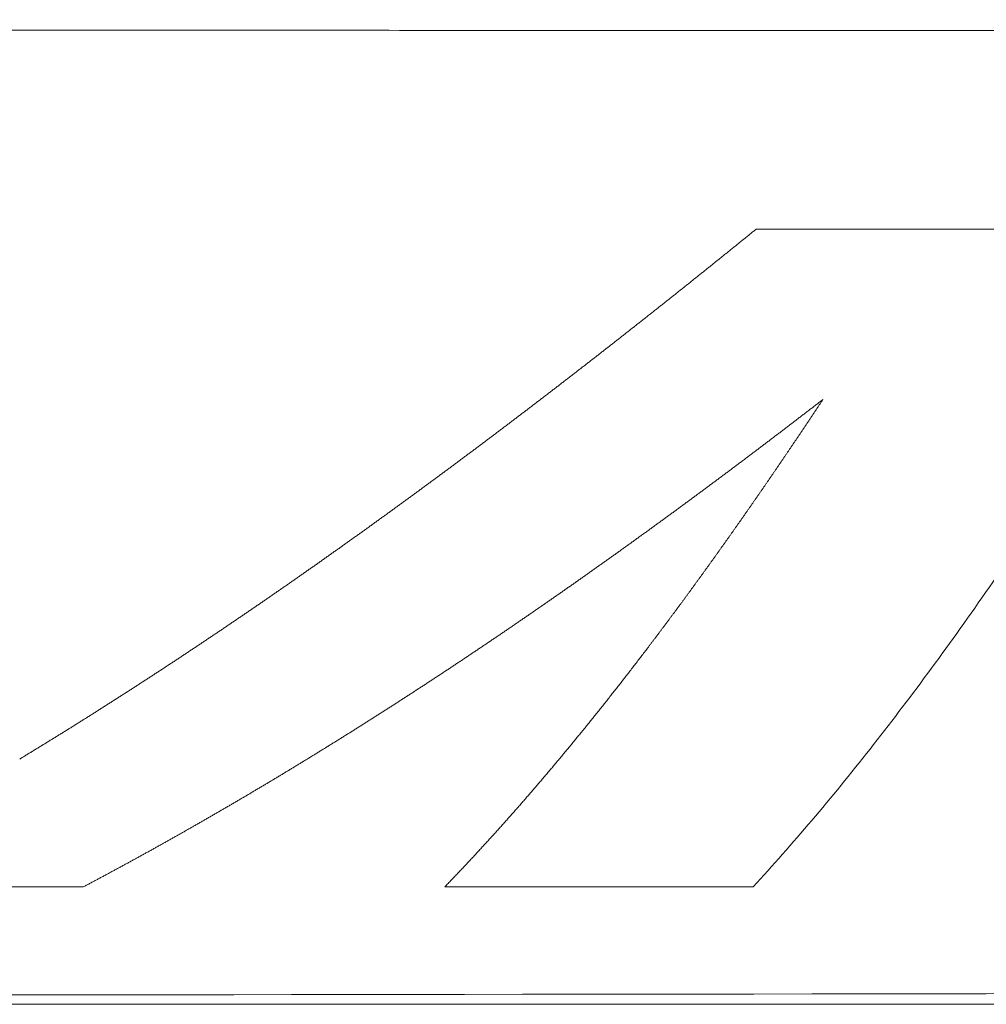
# Model space of a CAD drawing. Header units: millimetres. Extents: x 0 to 594, y 0 to 420.
# Tile 177 of 256: x 333.96 to 337.33, y 257.01 to 260.44. Entities that reach past the tile are written whole.
import ezdxf

# ---------------------------------------------------------------- set-up
doc = ezdxf.new("R2010")
doc.units = ezdxf.units.MM
doc.layers.add('1', color=7, linetype='Continuous', true_color=0xffffff)

msp = doc.modelspace()

# ---------------------------------------------------------------- linework, layer by layer
at = {"layer": '1', "color": 155, "linetype": 'Continuous', "lineweight": 13}
for points, knots in [([(305.0072, 260.4445), (305.1983, 260.4442), (305.5805, 260.4437), (306.1538, 260.4428), (306.7271, 260.442), (307.3004, 260.4411), (307.8737, 260.4402), (308.447, 260.4394), (309.0203, 260.4385), (309.5936, 260.4376), (310.1669, 260.4368), (310.7402, 260.4359), (311.3134, 260.435), (311.8867, 260.4342), (312.46, 260.4333), (313.0333, 260.4324), (313.6066, 260.4316), (314.1799, 260.4307), (314.7532, 260.4299), (315.3265, 260.4291), (315.8998, 260.4282), (316.4731, 260.4274), (317.0464, 260.4266), (317.6197, 260.4258), (318.1929, 260.425), (318.7662, 260.4242), (319.3395, 260.4234), (319.9128, 260.4226), (320.4861, 260.4218), (321.0594, 260.4211), (321.6327, 260.4203), (322.206, 260.4196), (322.7793, 260.4189), (323.3526, 260.4182), (323.9259, 260.4175), (324.4992, 260.4168), (325.0724, 260.4162), (325.6457, 260.4155), (326.219, 260.4149), (326.7923, 260.4143), (327.3656, 260.4137), (327.9389, 260.4131), (328.5122, 260.4125), (329.0855, 260.412), (329.6588, 260.4115), (330.2321, 260.4109), (330.8054, 260.4105), (331.3787, 260.41), (331.952, 260.4095), (332.5253, 260.4091), (333.0986, 260.4087), (333.6719, 260.4083), (334.2452, 260.408), (334.8184, 260.4077), (335.3917, 260.4073), (335.965, 260.4071), (336.5383, 260.4068), (337.1116, 260.4066), (337.6849, 260.4064), (338.2582, 260.4062), (338.8315, 260.406), (339.4048, 260.4059), (339.9781, 260.4058), (340.5514, 260.4058), (341.1247, 260.4057), (341.698, 260.4057), (342.2713, 260.4057), (342.6535, 260.4058), (342.8446, 260.4058)], [0, 0, 0, 0, 0.015152, 0.030303, 0.045455, 0.060606, 0.075758, 0.090909, 0.106061, 0.121212, 0.136364, 0.151515, 0.166666, 0.181818, 0.196969, 0.212121, 0.227272, 0.242424, 0.257575, 0.272727, 0.287878, 0.30303, 0.318181, 0.333333, 0.348484, 0.363636, 0.378787, 0.393939, 0.40909, 0.424242, 0.439393, 0.454545, 0.469696, 0.484848, 0.499999, 0.515151, 0.530302, 0.545454, 0.560605, 0.575757, 0.590908, 0.60606, 0.621211, 0.636363, 0.651514, 0.666666, 0.681817, 0.696969, 0.712121, 0.727272, 0.742424, 0.757575, 0.772727, 0.787878, 0.80303, 0.818181, 0.833333, 0.848485, 0.863636, 0.878788, 0.893939, 0.909091, 0.924242, 0.939394, 0.954545, 0.969697, 0.984848, 1, 1, 1, 1]), ([(333.9594, 257.8653), (333.9631, 257.8675), (333.9704, 257.8719), (333.9813, 257.8786), (333.9923, 257.8853), (334.0033, 257.892), (334.0142, 257.8987), (334.0252, 257.9054), (334.0361, 257.9121), (334.0471, 257.9188), (334.058, 257.9255), (334.069, 257.9323), (334.0799, 257.9391), (334.0909, 257.9458), (334.1018, 257.9526), (334.1128, 257.9594), (334.1237, 257.9662), (334.1347, 257.973), (334.1456, 257.9799), (334.1566, 257.9867), (334.1675, 257.9936), (334.1785, 258.0004), (334.1894, 258.0073), (334.2003, 258.0142), (334.2113, 258.0211), (334.2222, 258.028), (334.2331, 258.0349), (334.2441, 258.0419), (334.255, 258.0488), (334.2659, 258.0558), (334.2769, 258.0627), (334.2878, 258.0697), (334.2987, 258.0767), (334.3097, 258.0837), (334.3206, 258.0907), (334.3315, 258.0977), (334.3425, 258.1047), (334.3534, 258.1118), (334.3643, 258.1188), (334.3752, 258.1259), (334.3862, 258.133), (334.3971, 258.1401), (334.408, 258.1472), (334.4189, 258.1543), (334.4299, 258.1614), (334.4408, 258.1685), (334.4517, 258.1757), (334.4626, 258.1828), (334.4735, 258.19), (334.4845, 258.1971), (334.4954, 258.2043), (334.5063, 258.2115), (334.5172, 258.2187), (334.5281, 258.226), (334.539, 258.2332), (334.5499, 258.2404), (334.5609, 258.2477), (334.5718, 258.2549), (334.5827, 258.2622), (334.5936, 258.2695), (334.6045, 258.2768), (334.6154, 258.2841), (334.6263, 258.2914), (334.6372, 258.2987), (334.6482, 258.3061), (334.6591, 258.3134), (334.67, 258.3208), (334.6809, 258.3281), (334.6918, 258.3355), (334.7027, 258.3429), (334.7136, 258.3503), (334.7245, 258.3577), (334.7354, 258.3651), (334.7463, 258.3726), (334.7572, 258.38), (334.7681, 258.3875), (334.7791, 258.3949), (334.79, 258.4024), (334.8009, 258.4099), (334.8118, 258.4174), (334.8227, 258.4249), (334.8336, 258.4324), (334.8445, 258.4399), (334.8554, 258.4474), (334.8663, 258.455), (334.8772, 258.4626), (334.8881, 258.4701), (334.899, 258.4777), (334.9099, 258.4853), (334.9208, 258.4929), (334.9317, 258.5005), (334.9426, 258.5081), (334.9535, 258.5157), (334.9644, 258.5234), (334.9753, 258.531), (334.9862, 258.5387), (334.9971, 258.5464), (335.008, 258.554), (335.0189, 258.5617), (335.0298, 258.5694), (335.0407, 258.5771), (335.0516, 258.5849), (335.0625, 258.5926), (335.0734, 258.6003), (335.0843, 258.6081), (335.0952, 258.6159), (335.1062, 258.6236), (335.1171, 258.6314), (335.128, 258.6392), (335.1389, 258.647), (335.1498, 258.6548), (335.1607, 258.6626), (335.1716, 258.6705), (335.1825, 258.6783), (335.1934, 258.6862), (335.2043, 258.694), (335.2152, 258.7019), (335.2261, 258.7098), (335.237, 258.7177), (335.2479, 258.7256), (335.2588, 258.7335), (335.2697, 258.7414), (335.2806, 258.7494), (335.2915, 258.7573), (335.3024, 258.7652), (335.3133, 258.7732), (335.3242, 258.7812), (335.3352, 258.7892), (335.3461, 258.7972), (335.357, 258.8052), (335.3679, 258.8132), (335.3788, 258.8212), (335.3897, 258.8292), (335.4006, 258.8373), (335.4115, 258.8453), (335.4224, 258.8534), (335.4333, 258.8614), (335.4442, 258.8695), (335.4552, 258.8776), (335.4661, 258.8857), (335.477, 258.8938), (335.4879, 258.9019), (335.4988, 258.91), (335.5097, 258.9182), (335.5206, 258.9263), (335.5316, 258.9345), (335.5425, 258.9427), (335.5534, 258.9508), (335.5643, 258.959), (335.5752, 258.9672), (335.5861, 258.9754), (335.5971, 258.9836), (335.608, 258.9918), (335.6189, 259.0001), (335.6298, 259.0083), (335.6408, 259.0166), (335.6517, 259.0248), (335.6626, 259.0331), (335.6735, 259.0414), (335.6845, 259.0496), (335.6954, 259.0579), (335.7063, 259.0662), (335.7172, 259.0746), (335.7282, 259.0829), (335.7391, 259.0912), (335.75, 259.0996), (335.761, 259.1079), (335.7719, 259.1163), (335.7828, 259.1246), (335.7937, 259.133), (335.8047, 259.1414), (335.8156, 259.1498), (335.8266, 259.1582), (335.8375, 259.1666), (335.8484, 259.175), (335.8594, 259.1835), (335.8703, 259.1919), (335.8813, 259.2004), (335.8922, 259.2088), (335.9031, 259.2173), (335.9141, 259.2258), (335.925, 259.2343), (335.936, 259.2427), (335.9469, 259.2513), (335.9579, 259.2598), (335.9688, 259.2683), (335.9798, 259.2768), (335.9907, 259.2854), (336.0017, 259.2939), (336.0126, 259.3025), (336.0236, 259.311), (336.0345, 259.3196), (336.0455, 259.3282), (336.0565, 259.3368), (336.0674, 259.3454), (336.0784, 259.354), (336.0893, 259.3626), (336.1003, 259.3712), (336.1113, 259.3798), (336.1222, 259.3885), (336.1332, 259.3971), (336.1442, 259.4058), (336.1551, 259.4145), (336.1661, 259.4231), (336.1771, 259.4318), (336.1881, 259.4405), (336.199, 259.4492), (336.21, 259.4579), (336.221, 259.4666), (336.232, 259.4754), (336.2429, 259.4841), (336.2539, 259.4928), (336.2649, 259.5016), (336.2759, 259.5104), (336.2869, 259.5191), (336.2979, 259.5279), (336.3089, 259.5367), (336.3199, 259.5455), (336.3308, 259.5543), (336.3418, 259.5631), (336.3528, 259.5719), (336.3638, 259.5807), (336.3748, 259.5896), (336.3858, 259.5984), (336.3968, 259.6073), (336.4078, 259.6161), (336.4188, 259.625), (336.4298, 259.6339), (336.4409, 259.6427), (336.4519, 259.6516), (336.4629, 259.6605), (336.4739, 259.6694), (336.4849, 259.6783), (336.4959, 259.6873), (336.5069, 259.6962), (336.518, 259.7051), (336.5253, 259.7111), (336.529, 259.7141)], [0, 0, 0, 0, 0.004255, 0.008511, 0.012766, 0.017021, 0.021276, 0.025532, 0.029787, 0.034042, 0.038298, 0.042553, 0.046808, 0.051063, 0.055319, 0.059574, 0.063829, 0.068085, 0.07234, 0.076595, 0.08085, 0.085106, 0.089361, 0.093616, 0.097872, 0.102127, 0.106382, 0.110637, 0.114893, 0.119148, 0.123403, 0.127659, 0.131914, 0.136169, 0.140425, 0.14468, 0.148935, 0.153191, 0.157446, 0.161701, 0.165957, 0.170212, 0.174467, 0.178723, 0.182978, 0.187233, 0.191489, 0.195744, 0.199999, 0.204255, 0.20851, 0.212765, 0.217021, 0.221276, 0.225531, 0.229787, 0.234042, 0.238297, 0.242553, 0.246808, 0.251063, 0.255319, 0.259574, 0.263829, 0.268085, 0.27234, 0.276596, 0.280851, 0.285106, 0.289362, 0.293617, 0.297872, 0.302128, 0.306383, 0.310638, 0.314894, 0.319149, 0.323404, 0.32766, 0.331915, 0.336171, 0.340426, 0.344681, 0.348937, 0.353192, 0.357447, 0.361703, 0.365958, 0.370213, 0.374469, 0.378724, 0.382979, 0.387235, 0.39149, 0.395746, 0.400001, 0.404256, 0.408512, 0.412767, 0.417022, 0.421278, 0.425533, 0.429788, 0.434044, 0.438299, 0.442554, 0.44681, 0.451065, 0.45532, 0.459576, 0.463831, 0.468086, 0.472342, 0.476597, 0.480853, 0.485108, 0.489363, 0.493619, 0.497874, 0.502129, 0.506385, 0.51064, 0.514895, 0.519151, 0.523406, 0.527661, 0.531917, 0.536172, 0.540427, 0.544683, 0.548938, 0.553193, 0.557449, 0.561704, 0.565959, 0.570215, 0.57447, 0.578725, 0.582981, 0.587236, 0.591491, 0.595747, 0.600002, 0.604258, 0.608513, 0.612768, 0.617024, 0.621279, 0.625534, 0.62979, 0.634045, 0.6383, 0.642556, 0.646811, 0.651066, 0.655322, 0.659577, 0.663832, 0.668088, 0.672343, 0.676598, 0.680854, 0.685109, 0.689364, 0.69362, 0.697875, 0.70213, 0.706385, 0.710641, 0.714896, 0.719151, 0.723407, 0.727662, 0.731917, 0.736173, 0.740428, 0.744683, 0.748939, 0.753194, 0.757449, 0.761704, 0.76596, 0.770215, 0.77447, 0.778726, 0.782981, 0.787236, 0.791492, 0.795747, 0.800002, 0.804257, 0.808513, 0.812768, 0.817023, 0.821279, 0.825534, 0.829789, 0.834044, 0.8383, 0.842555, 0.84681, 0.851065, 0.855321, 0.859576, 0.863831, 0.868087, 0.872342, 0.876597, 0.880852, 0.885108, 0.889363, 0.893618, 0.897873, 0.902129, 0.906384, 0.910639, 0.914894, 0.91915, 0.923405, 0.92766, 0.931916, 0.936171, 0.940426, 0.944681, 0.948937, 0.953192, 0.957447, 0.961702, 0.965958, 0.970213, 0.974468, 0.978724, 0.982979, 0.987234, 0.991489, 0.995745, 1, 1, 1, 1]), ([(338.1361, 259.7141), (338, 259.4847), (337.8651, 259.2637), (337.6636, 258.9461), (337.5966, 258.8426), (337.4627, 258.6405), (337.3289, 258.4432), (337.1949, 258.256), (337.0607, 258.0741), (336.9934, 257.9858), (336.8586, 257.8145), (336.7233, 257.6487), (336.5868, 257.4939), (336.5182, 257.4193)], [0, 0, 0, 0, 0.25, 0.25, 0.375, 0.375, 0.5, 0.625, 0.625, 0.75, 0.75, 0.875, 1, 1, 1, 1]), ([(336.7615, 259.1195), (336.7578, 259.1167), (336.7505, 259.111), (336.7395, 259.1026), (336.7286, 259.0941), (336.7176, 259.0857), (336.7066, 259.0772), (336.6957, 259.0688), (336.6847, 259.0604), (336.6737, 259.052), (336.6628, 259.0436), (336.6518, 259.0352), (336.6409, 259.0268), (336.6299, 259.0185), (336.619, 259.0101), (336.608, 259.0017), (336.597, 258.9934), (336.5861, 258.9851), (336.5751, 258.9768), (336.5642, 258.9684), (336.5532, 258.9601), (336.5423, 258.9519), (336.5313, 258.9436), (336.5204, 258.9353), (336.5094, 258.927), (336.4985, 258.9188), (336.4875, 258.9105), (336.4766, 258.9023), (336.4656, 258.8941), (336.4547, 258.8859), (336.4437, 258.8777), (336.4328, 258.8695), (336.4219, 258.8613), (336.4109, 258.8531), (336.4, 258.845), (336.389, 258.8368), (336.3781, 258.8287), (336.3671, 258.8205), (336.3562, 258.8124), (336.3453, 258.8043), (336.3343, 258.7962), (336.3234, 258.7881), (336.3124, 258.78), (336.3015, 258.7719), (336.2906, 258.7639), (336.2796, 258.7558), (336.2687, 258.7478), (336.2577, 258.7398), (336.2468, 258.7317), (336.2359, 258.7237), (336.2249, 258.7157), (336.214, 258.7077), (336.203, 258.6997), (336.1921, 258.6918), (336.1812, 258.6838), (336.1702, 258.6759), (336.1593, 258.6679), (336.1484, 258.66), (336.1374, 258.6521), (336.1265, 258.6442), (336.1156, 258.6363), (336.1046, 258.6284), (336.0937, 258.6205), (336.0827, 258.6126), (336.0718, 258.6048), (336.0609, 258.5969), (336.0499, 258.5891), (336.039, 258.5812), (336.0281, 258.5734), (336.0171, 258.5656), (336.0062, 258.5578), (335.9953, 258.55), (335.9843, 258.5423), (335.9734, 258.5345), (335.9625, 258.5268), (335.9515, 258.519), (335.9406, 258.5113), (335.9297, 258.5036), (335.9187, 258.4958), (335.9078, 258.4881), (335.8968, 258.4805), (335.8859, 258.4728), (335.875, 258.4651), (335.864, 258.4574), (335.8531, 258.4498), (335.8422, 258.4422), (335.8312, 258.4345), (335.8203, 258.4269), (335.8093, 258.4193), (335.7984, 258.4117), (335.7875, 258.4041), (335.7765, 258.3966), (335.7656, 258.389), (335.7547, 258.3815), (335.7437, 258.3739), (335.7328, 258.3664), (335.7218, 258.3589), (335.7109, 258.3514), (335.7, 258.3439), (335.689, 258.3364), (335.6781, 258.3289), (335.6671, 258.3214), (335.6562, 258.314), (335.6453, 258.3065), (335.6343, 258.2991), (335.6234, 258.2917), (335.6124, 258.2843), (335.6015, 258.2769), (335.5905, 258.2695), (335.5796, 258.2621), (335.5686, 258.2548), (335.5577, 258.2474), (335.5467, 258.2401), (335.5358, 258.2327), (335.5249, 258.2254), (335.5139, 258.2181), (335.503, 258.2108), (335.492, 258.2035), (335.4811, 258.1962), (335.4701, 258.189), (335.4591, 258.1817), (335.4482, 258.1745), (335.4372, 258.1672), (335.4263, 258.16), (335.4153, 258.1528), (335.4044, 258.1456), (335.3934, 258.1384), (335.3825, 258.1312), (335.3715, 258.1241), (335.3606, 258.1169), (335.3496, 258.1098), (335.3386, 258.1027), (335.3277, 258.0955), (335.3167, 258.0884), (335.3057, 258.0813), (335.2948, 258.0742), (335.2838, 258.0672), (335.2729, 258.0601), (335.2619, 258.0531), (335.2509, 258.046), (335.24, 258.039), (335.229, 258.032), (335.218, 258.025), (335.207, 258.018), (335.1961, 258.011), (335.1851, 258.004), (335.1741, 257.9971), (335.1632, 257.9901), (335.1522, 257.9832), (335.1412, 257.9763), (335.1302, 257.9693), (335.1192, 257.9624), (335.1083, 257.9556), (335.0973, 257.9487), (335.0863, 257.9418), (335.0753, 257.935), (335.0643, 257.9281), (335.0534, 257.9213), (335.0424, 257.9145), (335.0314, 257.9077), (335.0204, 257.9009), (335.0094, 257.8941), (334.9984, 257.8873), (334.9874, 257.8805), (334.9764, 257.8738), (334.9654, 257.867), (334.9544, 257.8603), (334.9434, 257.8536), (334.9324, 257.8469), (334.9214, 257.8402), (334.9104, 257.8335), (334.8994, 257.8269), (334.8884, 257.8202), (334.8774, 257.8136), (334.8664, 257.8069), (334.8554, 257.8003), (334.8444, 257.7937), (334.8334, 257.7871), (334.8224, 257.7805), (334.8114, 257.7739), (334.8003, 257.7674), (334.7893, 257.7608), (334.7783, 257.7543), (334.7673, 257.7478), (334.7563, 257.7412), (334.7452, 257.7347), (334.7342, 257.7283), (334.7232, 257.7218), (334.7122, 257.7153), (334.7011, 257.7089), (334.6901, 257.7024), (334.6791, 257.696), (334.668, 257.6896), (334.657, 257.6832), (334.646, 257.6768), (334.6349, 257.6704), (334.6239, 257.664), (334.6128, 257.6576), (334.6018, 257.6513), (334.5908, 257.645), (334.5797, 257.6386), (334.5687, 257.6323), (334.5576, 257.626), (334.5466, 257.6197), (334.5355, 257.6135), (334.5245, 257.6072), (334.5134, 257.6009), (334.5023, 257.5947), (334.4913, 257.5885), (334.4802, 257.5823), (334.4691, 257.5761), (334.4581, 257.5699), (334.447, 257.5637), (334.4359, 257.5575), (334.4249, 257.5514), (334.4138, 257.5452), (334.4027, 257.5391), (334.3916, 257.533), (334.3806, 257.5269), (334.3695, 257.5208), (334.3584, 257.5147), (334.3473, 257.5086), (334.3362, 257.5026), (334.3251, 257.4965), (334.314, 257.4905), (334.3029, 257.4845), (334.2918, 257.4784), (334.2807, 257.4725), (334.2696, 257.4665), (334.2585, 257.4605), (334.2474, 257.4545), (334.2363, 257.4486), (334.2252, 257.4427), (334.2141, 257.4367), (334.203, 257.4308), (334.1919, 257.4249), (334.1845, 257.421), (334.1808, 257.419)], [0, 0, 0, 0, 0.004255, 0.008511, 0.012766, 0.017021, 0.021277, 0.025532, 0.029787, 0.034043, 0.038298, 0.042553, 0.046809, 0.051064, 0.055319, 0.059575, 0.06383, 0.068086, 0.072341, 0.076596, 0.080852, 0.085107, 0.089362, 0.093618, 0.097873, 0.102129, 0.106384, 0.110639, 0.114895, 0.11915, 0.123406, 0.127661, 0.131916, 0.136172, 0.140427, 0.144683, 0.148938, 0.153193, 0.157449, 0.161704, 0.16596, 0.170215, 0.174471, 0.178726, 0.182981, 0.187237, 0.191492, 0.195748, 0.200003, 0.204259, 0.208514, 0.212769, 0.217025, 0.22128, 0.225536, 0.229791, 0.234047, 0.238302, 0.242557, 0.246813, 0.251068, 0.255324, 0.259579, 0.263835, 0.26809, 0.272345, 0.276601, 0.280856, 0.285112, 0.289367, 0.293623, 0.297878, 0.302134, 0.306389, 0.310644, 0.3149, 0.319155, 0.323411, 0.327666, 0.331922, 0.336177, 0.340432, 0.344688, 0.348943, 0.353199, 0.357454, 0.36171, 0.365965, 0.370221, 0.374476, 0.378731, 0.382987, 0.387242, 0.391498, 0.395753, 0.400009, 0.404264, 0.408519, 0.412775, 0.41703, 0.421286, 0.425541, 0.429797, 0.434052, 0.438307, 0.442563, 0.446818, 0.451074, 0.455329, 0.459584, 0.46384, 0.468095, 0.472351, 0.476606, 0.480861, 0.485117, 0.489372, 0.493628, 0.497883, 0.502138, 0.506394, 0.510649, 0.514904, 0.51916, 0.523415, 0.52767, 0.531926, 0.536181, 0.540437, 0.544692, 0.548947, 0.553202, 0.557458, 0.561713, 0.565968, 0.570224, 0.574479, 0.578734, 0.58299, 0.587245, 0.5915, 0.595755, 0.600011, 0.604266, 0.608521, 0.612777, 0.617032, 0.621287, 0.625542, 0.629797, 0.634053, 0.638308, 0.642563, 0.646818, 0.651074, 0.655329, 0.659584, 0.663839, 0.668094, 0.67235, 0.676605, 0.68086, 0.685115, 0.68937, 0.693626, 0.697881, 0.702136, 0.706391, 0.710646, 0.714901, 0.719157, 0.723412, 0.727667, 0.731922, 0.736177, 0.740432, 0.744688, 0.748943, 0.753198, 0.757453, 0.761708, 0.765963, 0.770219, 0.774474, 0.778729, 0.782984, 0.787239, 0.791494, 0.79575, 0.800005, 0.80426, 0.808515, 0.81277, 0.817025, 0.821281, 0.825536, 0.829791, 0.834046, 0.838301, 0.842556, 0.846812, 0.851067, 0.855322, 0.859577, 0.863832, 0.868087, 0.872343, 0.876598, 0.880853, 0.885108, 0.889363, 0.893619, 0.897874, 0.902129, 0.906384, 0.910639, 0.914895, 0.91915, 0.923405, 0.92766, 0.931916, 0.936171, 0.940426, 0.944681, 0.948937, 0.953192, 0.957447, 0.961702, 0.965958, 0.970213, 0.974468, 0.978723, 0.982979, 0.987234, 0.991489, 0.995745, 1, 1, 1, 1]), ([(335.4424, 257.4194), (335.4443, 257.4213), (335.4481, 257.4253), (335.4538, 257.4312), (335.4595, 257.4372), (335.4652, 257.4431), (335.4709, 257.4491), (335.4766, 257.4551), (335.4823, 257.461), (335.488, 257.467), (335.4937, 257.4731), (335.4994, 257.4791), (335.5051, 257.4851), (335.5108, 257.4912), (335.5165, 257.4972), (335.5222, 257.5033), (335.5279, 257.5094), (335.5336, 257.5155), (335.5393, 257.5216), (335.545, 257.5277), (335.5507, 257.5338), (335.5564, 257.54), (335.5621, 257.5461), (335.5677, 257.5523), (335.5734, 257.5585), (335.5791, 257.5647), (335.5848, 257.5709), (335.5905, 257.5771), (335.5961, 257.5833), (335.6018, 257.5895), (335.6075, 257.5958), (335.6131, 257.602), (335.6188, 257.6083), (335.6245, 257.6146), (335.6301, 257.6209), (335.6358, 257.6272), (335.6415, 257.6335), (335.6471, 257.6398), (335.6528, 257.6462), (335.6585, 257.6525), (335.6641, 257.6589), (335.6698, 257.6653), (335.6754, 257.6717), (335.6811, 257.6781), (335.6868, 257.6845), (335.6924, 257.6909), (335.6981, 257.6973), (335.7037, 257.7038), (335.7094, 257.7102), (335.715, 257.7167), (335.7207, 257.7232), (335.7263, 257.7297), (335.7319, 257.7362), (335.7376, 257.7427), (335.7432, 257.7492), (335.7489, 257.7557), (335.7545, 257.7623), (335.7601, 257.7689), (335.7658, 257.7754), (335.7714, 257.782), (335.7771, 257.7886), (335.7827, 257.7952), (335.7883, 257.8018), (335.794, 257.8085), (335.7996, 257.8151), (335.8052, 257.8217), (335.8109, 257.8284), (335.8165, 257.8351), (335.8221, 257.8418), (335.8277, 257.8485), (335.8334, 257.8552), (335.839, 257.8619), (335.8446, 257.8686), (335.8502, 257.8754), (335.8559, 257.8821), (335.8615, 257.8889), (335.8671, 257.8957), (335.8727, 257.9025), (335.8783, 257.9093), (335.884, 257.9161), (335.8896, 257.9229), (335.8952, 257.9297), (335.9008, 257.9366), (335.9064, 257.9434), (335.912, 257.9503), (335.9176, 257.9572), (335.9233, 257.9641), (335.9289, 257.971), (335.9345, 257.9779), (335.9401, 257.9848), (335.9457, 257.9917), (335.9513, 257.9987), (335.9569, 258.0056), (335.9625, 258.0126), (335.9681, 258.0196), (335.9737, 258.0266), (335.9793, 258.0336), (335.9849, 258.0406), (335.9905, 258.0476), (335.9961, 258.0546), (336.0017, 258.0617), (336.0073, 258.0687), (336.0129, 258.0758), (336.0185, 258.0829), (336.0241, 258.09), (336.0297, 258.0971), (336.0353, 258.1042), (336.0409, 258.1113), (336.0465, 258.1185), (336.0521, 258.1256), (336.0577, 258.1328), (336.0633, 258.1399), (336.0689, 258.1471), (336.0745, 258.1543), (336.0801, 258.1615), (336.0857, 258.1687), (336.0913, 258.1759), (336.0969, 258.1832), (336.1024, 258.1904), (336.108, 258.1977), (336.1136, 258.205), (336.1192, 258.2122), (336.1248, 258.2195), (336.1304, 258.2268), (336.136, 258.2341), (336.1416, 258.2415), (336.1472, 258.2488), (336.1527, 258.2561), (336.1583, 258.2635), (336.1639, 258.2709), (336.1695, 258.2782), (336.1751, 258.2856), (336.1807, 258.293), (336.1863, 258.3004), (336.1918, 258.3078), (336.1974, 258.3153), (336.203, 258.3227), (336.2086, 258.3302), (336.2142, 258.3376), (336.2198, 258.3451), (336.2253, 258.3526), (336.2309, 258.3601), (336.2365, 258.3676), (336.2421, 258.3751), (336.2477, 258.3826), (336.2532, 258.3902), (336.2588, 258.3977), (336.2644, 258.4053), (336.27, 258.4129), (336.2756, 258.4204), (336.2811, 258.428), (336.2867, 258.4356), (336.2923, 258.4432), (336.2979, 258.4509), (336.3035, 258.4585), (336.309, 258.4661), (336.3146, 258.4738), (336.3202, 258.4815), (336.3258, 258.4891), (336.3314, 258.4968), (336.3369, 258.5045), (336.3425, 258.5122), (336.3481, 258.5199), (336.3537, 258.5277), (336.3592, 258.5354), (336.3648, 258.5432), (336.3704, 258.5509), (336.376, 258.5587), (336.3816, 258.5665), (336.3871, 258.5743), (336.3927, 258.5821), (336.3983, 258.5899), (336.4039, 258.5977), (336.4095, 258.6055), (336.415, 258.6134), (336.4206, 258.6212), (336.4262, 258.6291), (336.4318, 258.637), (336.4373, 258.6448), (336.4429, 258.6527), (336.4485, 258.6606), (336.4541, 258.6686), (336.4597, 258.6765), (336.4652, 258.6844), (336.4708, 258.6924), (336.4764, 258.7003), (336.482, 258.7083), (336.4876, 258.7163), (336.4931, 258.7243), (336.4987, 258.7323), (336.5043, 258.7403), (336.5099, 258.7483), (336.5155, 258.7563), (336.5211, 258.7644), (336.5266, 258.7724), (336.5322, 258.7805), (336.5378, 258.7885), (336.5434, 258.7966), (336.549, 258.8047), (336.5546, 258.8128), (336.5601, 258.8209), (336.5657, 258.829), (336.5713, 258.8372), (336.5769, 258.8453), (336.5825, 258.8534), (336.5881, 258.8616), (336.5936, 258.8698), (336.5992, 258.878), (336.6048, 258.8861), (336.6104, 258.8943), (336.616, 258.9026), (336.6216, 258.9108), (336.6272, 258.919), (336.6328, 258.9272), (336.6383, 258.9355), (336.6439, 258.9438), (336.6495, 258.952), (336.6551, 258.9603), (336.6607, 258.9686), (336.6663, 258.9769), (336.6719, 258.9852), (336.6775, 258.9935), (336.6831, 259.0019), (336.6887, 259.0102), (336.6943, 259.0185), (336.6999, 259.0269), (336.7055, 259.0353), (336.7111, 259.0436), (336.7167, 259.052), (336.7222, 259.0604), (336.7278, 259.0688), (336.7334, 259.0773), (336.739, 259.0857), (336.7446, 259.0941), (336.7502, 259.1026), (336.7558, 259.111), (336.7596, 259.1167), (336.7615, 259.1195)], [0, 0, 0, 0, 0.004255, 0.008511, 0.012766, 0.017021, 0.021277, 0.025532, 0.029787, 0.034043, 0.038298, 0.042553, 0.046809, 0.051064, 0.055319, 0.059575, 0.06383, 0.068085, 0.07234, 0.076596, 0.080851, 0.085106, 0.089362, 0.093617, 0.097872, 0.102128, 0.106383, 0.110638, 0.114894, 0.119149, 0.123404, 0.12766, 0.131915, 0.13617, 0.140425, 0.144681, 0.148936, 0.153191, 0.157447, 0.161702, 0.165957, 0.170213, 0.174468, 0.178723, 0.182978, 0.187234, 0.191489, 0.195744, 0.2, 0.204255, 0.20851, 0.212765, 0.217021, 0.221276, 0.225531, 0.229787, 0.234042, 0.238297, 0.242552, 0.246808, 0.251063, 0.255318, 0.259573, 0.263829, 0.268084, 0.272339, 0.276595, 0.28085, 0.285105, 0.28936, 0.293616, 0.297871, 0.302126, 0.306381, 0.310637, 0.314892, 0.319147, 0.323402, 0.327658, 0.331913, 0.336168, 0.340423, 0.344679, 0.348934, 0.353189, 0.357445, 0.3617, 0.365955, 0.37021, 0.374466, 0.378721, 0.382976, 0.387232, 0.391487, 0.395742, 0.399997, 0.404253, 0.408508, 0.412763, 0.417019, 0.421274, 0.425529, 0.429785, 0.43404, 0.438295, 0.442551, 0.446806, 0.451061, 0.455317, 0.459572, 0.463827, 0.468083, 0.472338, 0.476593, 0.480849, 0.485104, 0.489359, 0.493615, 0.49787, 0.502126, 0.506381, 0.510636, 0.514892, 0.519147, 0.523402, 0.527658, 0.531913, 0.536168, 0.540424, 0.544679, 0.548935, 0.55319, 0.557445, 0.561701, 0.565956, 0.570211, 0.574467, 0.578722, 0.582978, 0.587233, 0.591488, 0.595744, 0.599999, 0.604254, 0.60851, 0.612765, 0.61702, 0.621276, 0.625531, 0.629787, 0.634042, 0.638297, 0.642553, 0.646808, 0.651063, 0.655319, 0.659574, 0.663829, 0.668085, 0.67234, 0.676595, 0.680851, 0.685106, 0.689361, 0.693617, 0.697872, 0.702127, 0.706383, 0.710638, 0.714893, 0.719149, 0.723404, 0.727659, 0.731915, 0.73617, 0.740425, 0.744681, 0.748936, 0.753191, 0.757447, 0.761702, 0.765957, 0.770213, 0.774468, 0.778723, 0.782979, 0.787234, 0.791489, 0.795745, 0.8, 0.804255, 0.808511, 0.812766, 0.817021, 0.821277, 0.825532, 0.829787, 0.834042, 0.838298, 0.842553, 0.846808, 0.851064, 0.855319, 0.859574, 0.86383, 0.868085, 0.87234, 0.876596, 0.880851, 0.885106, 0.889362, 0.893617, 0.897872, 0.902128, 0.906383, 0.910638, 0.914894, 0.919149, 0.923404, 0.92766, 0.931915, 0.93617, 0.940426, 0.944681, 0.948936, 0.953192, 0.957447, 0.961702, 0.965957, 0.970213, 0.974468, 0.978723, 0.982979, 0.987234, 0.991489, 0.995745, 1, 1, 1, 1]), ([(342.8439, 257.0136), (342.7379, 257.0135), (342.5259, 257.0133), (342.208, 257.013), (341.89, 257.0127), (341.572, 257.0124), (341.2541, 257.0122), (340.9361, 257.012), (340.6181, 257.0117), (340.3002, 257.0115), (339.9822, 257.0113), (339.6642, 257.0111), (339.3463, 257.011), (339.0283, 257.0108), (338.7104, 257.0106), (338.3924, 257.0105), (338.0744, 257.0104), (337.7565, 257.0103), (337.4385, 257.0101), (337.1205, 257.01), (336.8026, 257.01), (336.4846, 257.0099), (336.1666, 257.0098), (335.8487, 257.0098), (335.5307, 257.0097), (335.2127, 257.0097), (334.8948, 257.0097), (334.5768, 257.0097), (334.2588, 257.0097), (333.9409, 257.0097), (333.6229, 257.0097), (333.3049, 257.0098), (332.987, 257.0098), (332.669, 257.0099), (332.3511, 257.0099), (332.0331, 257.01), (331.7151, 257.0101), (331.3972, 257.0102), (331.0792, 257.0103), (330.7612, 257.0104), (330.4433, 257.0105), (330.1253, 257.0107), (329.8073, 257.0108), (329.4894, 257.011), (329.1714, 257.0111), (328.8534, 257.0113), (328.5355, 257.0115), (328.2175, 257.0117), (327.8995, 257.0119), (327.5816, 257.0121), (327.2636, 257.0123), (326.9457, 257.0125), (326.6277, 257.0128), (326.3097, 257.013), (325.9918, 257.0133), (325.6738, 257.0135), (325.3558, 257.0138), (325.0379, 257.0141), (324.7199, 257.0144), (324.4019, 257.0147), (324.084, 257.015), (323.766, 257.0153), (323.448, 257.0156), (323.1301, 257.0159), (322.8121, 257.0163), (322.4942, 257.0166), (322.1762, 257.017), (321.8582, 257.0173), (321.5403, 257.0177), (321.2223, 257.0181), (320.9043, 257.0185), (320.5864, 257.0188), (320.2684, 257.0192), (319.9504, 257.0196), (319.6325, 257.0201), (319.3145, 257.0205), (318.9966, 257.0209), (318.6786, 257.0213), (318.3606, 257.0218), (318.0427, 257.0222), (317.7247, 257.0227), (317.4067, 257.0232), (317.0888, 257.0236), (316.7708, 257.0241), (316.4528, 257.0246), (316.1349, 257.0251), (315.8169, 257.0256), (315.4989, 257.0261), (315.181, 257.0266), (314.863, 257.0271), (314.5451, 257.0276), (314.2271, 257.0281), (313.9091, 257.0287), (313.5912, 257.0292), (313.2732, 257.0298), (312.9552, 257.0303), (312.6373, 257.0309), (312.3193, 257.0314), (312.0013, 257.032), (311.6834, 257.0326), (311.3654, 257.0331), (311.0474, 257.0337), (310.7295, 257.0343), (310.4115, 257.0349), (310.0936, 257.0355), (309.7756, 257.0361), (309.4576, 257.0367), (309.1397, 257.0373), (308.8217, 257.0379), (308.5037, 257.0386), (308.1858, 257.0392), (307.8678, 257.0398), (307.5498, 257.0404), (307.2319, 257.0411), (306.9139, 257.0417), (306.5959, 257.0424), (306.278, 257.043), (305.96, 257.0437), (305.6421, 257.0443), (305.3241, 257.045), (305.1121, 257.0454), (305.0061, 257.0456)], [0, 0, 0, 0, 0.008403, 0.016807, 0.02521, 0.033613, 0.042017, 0.05042, 0.058824, 0.067227, 0.07563, 0.084034, 0.092437, 0.10084, 0.109244, 0.117647, 0.126051, 0.134454, 0.142857, 0.151261, 0.159664, 0.168067, 0.176471, 0.184874, 0.193278, 0.201681, 0.210084, 0.218488, 0.226891, 0.235294, 0.243698, 0.252101, 0.260505, 0.268908, 0.277311, 0.285715, 0.294118, 0.302521, 0.310925, 0.319328, 0.327731, 0.336135, 0.344538, 0.352942, 0.361345, 0.369748, 0.378152, 0.386555, 0.394958, 0.403362, 0.411765, 0.420168, 0.428572, 0.436975, 0.445378, 0.453782, 0.462185, 0.470589, 0.478992, 0.487395, 0.495799, 0.504202, 0.512605, 0.521009, 0.529412, 0.537815, 0.546219, 0.554622, 0.563025, 0.571429, 0.579832, 0.588235, 0.596639, 0.605042, 0.613445, 0.621849, 0.630252, 0.638655, 0.647059, 0.655462, 0.663865, 0.672269, 0.680672, 0.689076, 0.697479, 0.705882, 0.714286, 0.722689, 0.731092, 0.739496, 0.747899, 0.756302, 0.764706, 0.773109, 0.781513, 0.789916, 0.798319, 0.806723, 0.815126, 0.823529, 0.831933, 0.840336, 0.848739, 0.857143, 0.865546, 0.87395, 0.882353, 0.890756, 0.89916, 0.907563, 0.915966, 0.92437, 0.932773, 0.941176, 0.94958, 0.957983, 0.966387, 0.97479, 0.983193, 0.991597, 1, 1, 1, 1])]:
    msp.add_open_spline(points, degree=3, knots=knots, dxfattribs=at)
for points in [[(336.529, 259.7141), (336.6361, 259.7141), (336.8504, 259.7141), (337.1718, 259.7141), (337.4932, 259.7141), (337.8146, 259.7141), (338.0289, 259.7141), (338.1361, 259.7141)], [(334.1808, 257.419), (334.0836, 257.4191), (333.8894, 257.4191), (333.5981, 257.4192), (333.3067, 257.4193), (333.1125, 257.4193), (333.0154, 257.4194)], [(336.5182, 257.4193), (336.4285, 257.4193), (336.2492, 257.4193), (335.9803, 257.4193), (335.7113, 257.4193), (335.532, 257.4194), (335.4424, 257.4194)]]:
    msp.add_open_spline(points, degree=3, dxfattribs=at)
at = {"layer": '1', "color": 155, "linetype": 'Continuous', "lineweight": 18}
msp.add_open_spline([(356.5431, 257.0917), (356.506, 257.0916), (355.8191, 257.0895), (353.8574, 257.0836), (349.517, 257.0713), (341.3573, 257.0518), (334.9632, 257.0427), (330.5737, 257.0391), (330.4407, 257.039), (330.1747, 257.0388), (329.7757, 257.0384), (328.8446, 257.0378), (326.9825, 257.0366), (323.2583, 257.0351), (320.0661, 257.0351), (313.6817, 257.0369), (309.4254, 257.0403), (300.913, 257.0513), (296.6569, 257.0589), (288.1458, 257.0774), (283.8908, 257.0884), (275.3835, 257.1139), (271.1312, 257.1284), (262.6305, 257.1649), (258.3819, 257.1868), (254.1327, 257.2171)], degree=3, knots=[0, 0, 0, 0, 0.000904, 0.016763, 0.04848, 0.111915, 0.238784, 0.238784, 0.242749, 0.242749, 0.246713, 0.254643, 0.270501, 0.302219, 0.365653, 0.365653, 0.492523, 0.492523, 0.619392, 0.619392, 0.746261, 0.746261, 0.873131, 0.873131, 1, 1, 1, 1], dxfattribs=at)

doc.saveas('drawing.dxf')
